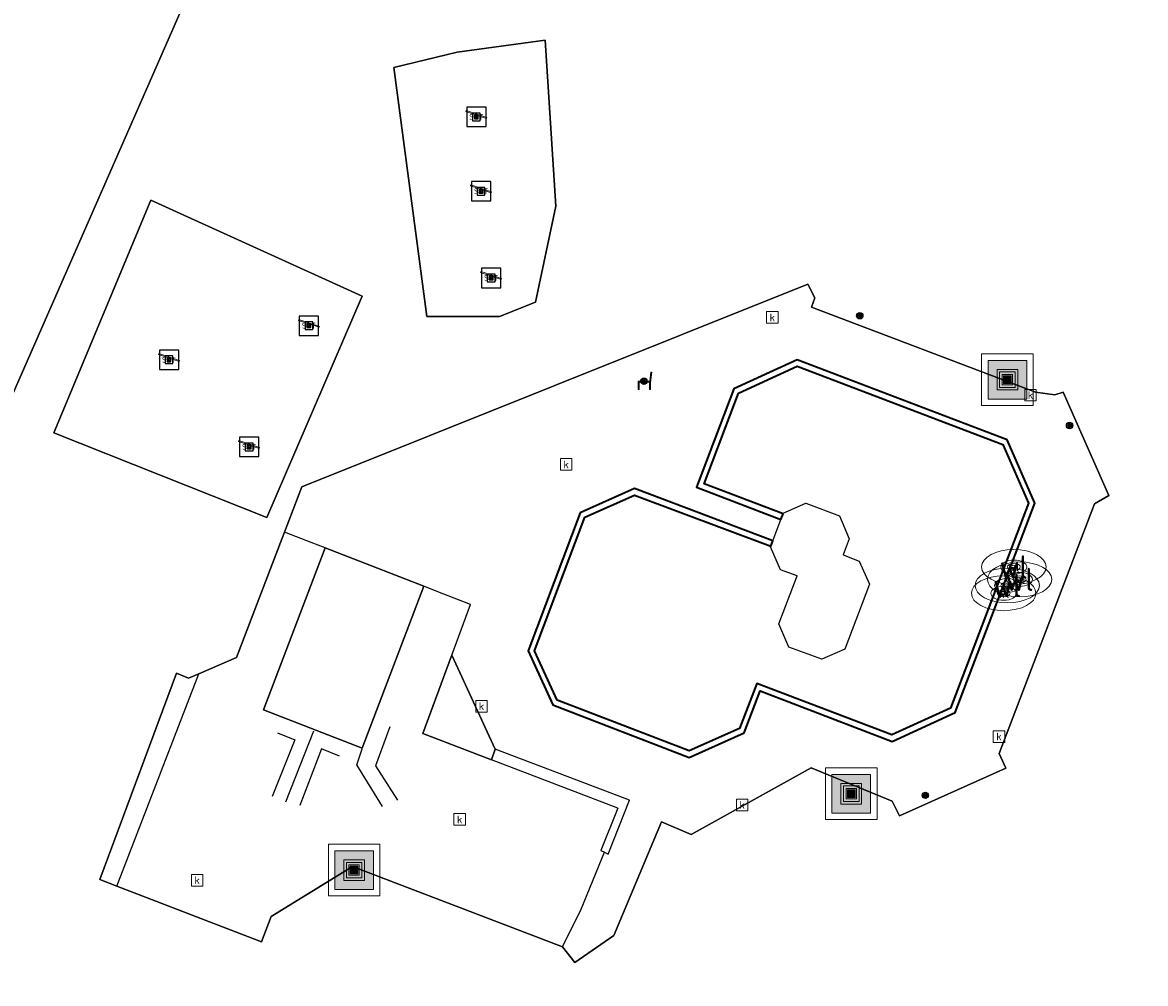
# Model space of a CAD drawing. Header units: metres. Extents: x 197147 to 199131, y 355511 to 356703.
# Tile 180 of 225: x 198433 to 198477, y 356173 to 356211. Entities that reach past the tile are written whole.
import ezdxf
from ezdxf.enums import TextEntityAlignment as Align

# ---------------------------------------------------------------- set-up
doc = ezdxf.new("R2010")
doc.units = ezdxf.units.M
for name, color, linetype, lineweight in [('B-WE-GK-KADEMUUR-G', 252, 'Continuous', 35), ('B-WE-GR-GRAS_KRUIDENRIJK-G', 252, 'Continuous', 18), ('B-WE-GR-GROENVOORZIENING-G', 252, 'Continuous', 18), ('B-WE-GR-HOUTWAL-G', 252, 'Continuous', 13), ('B-WE-KL-WATER_PUT-S', 252, 'Continuous', 25), ('B-WE-KL-WATER_PUT-S @ 0.05', 252, 'Continuous', 25), ('B-WE-KL-WATER_PUT-S @ 0.1', 252, 'Continuous', 25), ('B-WE-KL-WATER_PUT-S @ 0.2', 252, 'Continuous', 25), ('B-WE-KL-WATER_PUT-S @ 0.5 (1)', 252, 'Continuous', 25), ('B-WE-KL-WATER_PUT-S @ 0.5 (2)', 252, 'Continuous', 25), ('B-WE-OG-BEBOUWING_OVERIG-G', 252, 'Continuous', 18), ('B-WE-RI-GWA_KOLK-S', 252, 'Continuous', 25), ('B-WE-VH-ONVERHARD-G', 252, 'Continuous', 18), ('B-WE-VH-VERHARDING_OPEN-G', 252, 'Continuous', 18), ('X-XX-AL-ALGEMEEN-S', 7, 'Continuous', 25), ('X-XX-AL-ALGEMEEN-S @ 0.05', 7, 'Continuous', 25), ('X-XX-AL-ALGEMEEN-S @ 0.1', 7, 'Continuous', 25), ('X-XX-AL-ALGEMEEN-S @ 0.2', 7, 'Continuous', 25), ('X-XX-AL-ALGEMEEN-S @ 0.5 (1)', 7, 'Continuous', 25), ('X-XX-AL-ALGEMEEN-S @ 0.5 (2)', 7, 'Continuous', 25)]:
    doc.layers.add(name, color=color, linetype=linetype, lineweight=lineweight)
for name, color, linetype in [('B-WE-GK-KADEMUUR-GV', 252, 'Continuous'), ('B-WE-GR-GRAS-GV', 252, 'Continuous'), ('B-WE-GR-GROENVOORZIENING-GV', 252, 'Continuous'), ('B-WE-GR-HOUTWAL-GV', 252, 'Continuous'), ('B-WE-IE-MEUBILAIR_WEGMEUBILAIR-S', 252, 'Continuous'), ('B-WE-IE-MEUBILAIR_WEGMEUBILAIR-S @ 0.05', 252, 'Continuous'), ('B-WE-IE-MEUBILAIR_WEGMEUBILAIR-S @ 0.1', 252, 'Continuous'), ('B-WE-IE-MEUBILAIR_WEGMEUBILAIR-S @ 0.2', 252, 'Continuous'), ('B-WE-IE-MEUBILAIR_WEGMEUBILAIR-S @ 0.5 (1)', 252, 'Continuous'), ('B-WE-IE-MEUBILAIR_WEGMEUBILAIR-S @ 0.5 (2)', 252, 'Continuous'), ('B-WE-IE-TERREINAFSCHEIDING_KUNSTMATIG_HEKWERK-G', 252, 'IE-TERREINAFSCHEIDING-KUNSTMATIG'), ('B-WE-OG-BEBOUWING-GV', 252, 'Continuous'), ('B-WE-OG-BEBOUWING_OVERIG-GV', 252, 'Continuous'), ('B-WE-RI-HWA_KOLK-S', 253, 'Continuous'), ('B-WE-VH-ONVERHARD-GV', 253, 'Continuous'), ('B-WE-VH-VERHARDING_OPEN-GV', 253, 'Continuous')]:
    doc.layers.add(name, color=color, linetype=linetype)
doc.styles.add('NLCS-ISO', font='NLCS-ISO.ttf')
doc.styles.add('NLCS-ISO-M-T18', font='NLCS-ISO.ttf', dxfattribs={"height": 1.8})
doc.linetypes.add('IE-TERREINAFSCHEIDING-KUNSTMATIG', pattern='A,4,[82,NLCS.SHX,S=0.75,R=90,X=0,Y=0],4,-2', length=10)

# ---------------------------------------------------------------- blocks, each defined once
blk = doc.blocks.new('BGT-AFVALBAK-SO')
at = {"linetype": 'ByBlock', "lineweight": 18}
h = blk.add_hatch(color=0, dxfattribs=at)
h.dxf.hatch_style = 1
h.paths.add_polyline_path([(-1.5, -1.5), (1.5, -1.5), (1.5, 1.5), (-1.5, 1.5)])
at = {"color": 0, "linetype": 'ByBlock', "lineweight": 18}
for points in [[(-2, -2), (2, -2), (2, 2), (-2, 2)], [(-1.5, -1.5), (1.5, -1.5), (1.5, 1.5), (-1.5, 1.5)]]:
    blk.add_lwpolyline(points, close=True, dxfattribs=at)
blk = doc.blocks.new('BGT-KOLK-SO')
at = {"color": 0, "linetype": 'ByBlock', "lineweight": 18}
blk.add_lwpolyline([(-0.045, -0.045), (0.045, -0.045), (0.045, 0.045), (-0.045, 0.045)], close=True, dxfattribs=at)
at = {"color": 0, "linetype": 'ByBlock', "lineweight": 18, "style": 'NLCS-ISO-M-T18'}
blk.add_text('k', height=0.06, dxfattribs=at).set_placement((0, 0), align=Align.MIDDLE_CENTER)
blk = doc.blocks.new('BGT-ZITBANK-SO')
at = {"color": 0, "linetype": 'ByBlock', "lineweight": 18}
blk.add_lwpolyline([(-0.91, -1.63), (-0.91, -0.2), (1.09, -0.2), (1.09, -1.63), (1.29, -1.63), (1.29, -0.21), (1.54, 1.78), (1.33, 1.78), (1.11, 0), (-1.11, 0), (-1.11, -1.63)], close=True, dxfattribs=at)
blk = doc.blocks.new('BGT-SPEELVOORZIENING-SO')
at = {"color": 0, "linetype": 'ByBlock', "lineweight": 18}
blk.add_lwpolyline([(-2.04, 1.04), (1.96, -0.31), (2.03, -0.12), (-1.97, 1.23)], close=True, dxfattribs=at)
blk.add_circle((0, 0), 0.332, dxfattribs=at)
blk = doc.blocks.new('SIE-WEG_AFVALBAK-SO')
at = {"linetype": 'ByBlock', "lineweight": 18}
h = blk.add_hatch(color=0, dxfattribs=at)
h.dxf.hatch_style = 1
h.paths.add_polyline_path([(-1.5, -1.5), (1.5, -1.5), (1.5, 1.5), (-1.5, 1.5)])
at = {"color": 0, "linetype": 'ByBlock', "lineweight": 18}
for points in [[(-2, -2), (2, -2), (2, 2), (-2, 2)], [(-1.5, -1.5), (1.5, -1.5), (1.5, 1.5), (-1.5, 1.5)]]:
    blk.add_lwpolyline(points, close=True, dxfattribs=at)
blk = doc.blocks.new('*U766')
at = {"layer": 'B-WE-IE-MEUBILAIR_WEGMEUBILAIR-S @ 0.05', "xscale": 0.05, "yscale": 0.05, "zscale": 0.05}
blk.add_blockref('SIE-WEG_AFVALBAK-SO', (198445.99, 356177.861), dxfattribs=at)
at = {"layer": 'B-WE-IE-MEUBILAIR_WEGMEUBILAIR-S @ 0.1', "xscale": 0.1, "yscale": 0.1, "zscale": 0.1}
blk.add_blockref('SIE-WEG_AFVALBAK-SO', (198445.99, 356177.861), dxfattribs=at)
at = {"layer": 'B-WE-IE-MEUBILAIR_WEGMEUBILAIR-S @ 0.2', "xscale": 0.2, "yscale": 0.2, "zscale": 0.2}
blk.add_blockref('SIE-WEG_AFVALBAK-SO', (198445.99, 356177.861), dxfattribs=at)
at = {"layer": 'B-WE-IE-MEUBILAIR_WEGMEUBILAIR-S @ 0.5 (1)', "xscale": 0.5, "yscale": 0.5, "zscale": 0.5}
blk.add_blockref('SIE-WEG_AFVALBAK-SO', (198445.99, 356177.861), dxfattribs=at)
at = {"layer": 'B-WE-IE-MEUBILAIR_WEGMEUBILAIR-S @ 0.5 (2)', "xscale": 0.5, "yscale": 0.5, "zscale": 0.5}
blk.add_blockref('SIE-WEG_AFVALBAK-SO', (198445.99, 356177.861), dxfattribs=at)
blk = doc.blocks.new('*U775')
at = {"layer": 'B-WE-IE-MEUBILAIR_WEGMEUBILAIR-S @ 0.05', "xscale": 0.05, "yscale": 0.05, "zscale": 0.05}
blk.add_blockref('SIE-WEG_AFVALBAK-SO', (198471.324, 356196.874), dxfattribs=at)
at = {"layer": 'B-WE-IE-MEUBILAIR_WEGMEUBILAIR-S @ 0.1', "xscale": 0.1, "yscale": 0.1, "zscale": 0.1}
blk.add_blockref('SIE-WEG_AFVALBAK-SO', (198471.324, 356196.874), dxfattribs=at)
at = {"layer": 'B-WE-IE-MEUBILAIR_WEGMEUBILAIR-S @ 0.2', "xscale": 0.2, "yscale": 0.2, "zscale": 0.2}
blk.add_blockref('SIE-WEG_AFVALBAK-SO', (198471.324, 356196.874), dxfattribs=at)
at = {"layer": 'B-WE-IE-MEUBILAIR_WEGMEUBILAIR-S @ 0.5 (1)', "xscale": 0.5, "yscale": 0.5, "zscale": 0.5}
blk.add_blockref('SIE-WEG_AFVALBAK-SO', (198471.324, 356196.874), dxfattribs=at)
at = {"layer": 'B-WE-IE-MEUBILAIR_WEGMEUBILAIR-S @ 0.5 (2)', "xscale": 0.5, "yscale": 0.5, "zscale": 0.5}
blk.add_blockref('SIE-WEG_AFVALBAK-SO', (198471.324, 356196.874), dxfattribs=at)
blk = doc.blocks.new('*U778')
at = {"layer": 'B-WE-IE-MEUBILAIR_WEGMEUBILAIR-S @ 0.05', "xscale": 0.05, "yscale": 0.05, "zscale": 0.05}
blk.add_blockref('SIE-WEG_AFVALBAK-SO', (198465.27, 356180.822), dxfattribs=at)
at = {"layer": 'B-WE-IE-MEUBILAIR_WEGMEUBILAIR-S @ 0.1', "xscale": 0.1, "yscale": 0.1, "zscale": 0.1}
blk.add_blockref('SIE-WEG_AFVALBAK-SO', (198465.27, 356180.822), dxfattribs=at)
at = {"layer": 'B-WE-IE-MEUBILAIR_WEGMEUBILAIR-S @ 0.2', "xscale": 0.2, "yscale": 0.2, "zscale": 0.2}
blk.add_blockref('SIE-WEG_AFVALBAK-SO', (198465.27, 356180.822), dxfattribs=at)
at = {"layer": 'B-WE-IE-MEUBILAIR_WEGMEUBILAIR-S @ 0.5 (1)', "xscale": 0.5, "yscale": 0.5, "zscale": 0.5}
blk.add_blockref('SIE-WEG_AFVALBAK-SO', (198465.27, 356180.822), dxfattribs=at)
at = {"layer": 'B-WE-IE-MEUBILAIR_WEGMEUBILAIR-S @ 0.5 (2)', "xscale": 0.5, "yscale": 0.5, "zscale": 0.5}
blk.add_blockref('SIE-WEG_AFVALBAK-SO', (198465.27, 356180.822), dxfattribs=at)
blk = doc.blocks.new('SKL-WATERLEIDINGPUT-SO')
at = {"color": 0, "linetype": 'ByBlock', "lineweight": 18}
blk.add_ellipse((0, 0), major_axis=(2.5, 0), ratio=0.54, dxfattribs=at)
at = {"color": 0, "linetype": 'ByBlock', "lineweight": 18, "style": 'NLCS-ISO'}
blk.add_text('wl', height=1.8, dxfattribs=at).set_placement((0, 0), align=Align.MIDDLE_CENTER)
blk = doc.blocks.new('*U1185')
at = {"layer": 'B-WE-KL-WATER_PUT-S @ 0.05', "xscale": 0.05, "yscale": 0.05, "zscale": 0.05}
blk.add_blockref('SKL-WATERLEIDINGPUT-SO', (198471.573, 356189.613), dxfattribs=at)
at = {"layer": 'B-WE-KL-WATER_PUT-S @ 0.1', "xscale": 0.1, "yscale": 0.1, "zscale": 0.1}
blk.add_blockref('SKL-WATERLEIDINGPUT-SO', (198471.573, 356189.613), dxfattribs=at)
at = {"layer": 'B-WE-KL-WATER_PUT-S @ 0.2', "xscale": 0.2, "yscale": 0.2, "zscale": 0.2}
blk.add_blockref('SKL-WATERLEIDINGPUT-SO', (198471.573, 356189.613), dxfattribs=at)
at = {"layer": 'B-WE-KL-WATER_PUT-S @ 0.5 (1)', "xscale": 0.5, "yscale": 0.5, "zscale": 0.5}
blk.add_blockref('SKL-WATERLEIDINGPUT-SO', (198471.573, 356189.613), dxfattribs=at)
at = {"layer": 'B-WE-KL-WATER_PUT-S @ 0.5 (2)', "xscale": 0.5, "yscale": 0.5, "zscale": 0.5}
blk.add_blockref('SKL-WATERLEIDINGPUT-SO', (198471.573, 356189.613), dxfattribs=at)
blk = doc.blocks.new('*U1186')
at = {"layer": 'B-WE-KL-WATER_PUT-S @ 0.05', "xscale": 0.05, "yscale": 0.05, "zscale": 0.05}
blk.add_blockref('SKL-WATERLEIDINGPUT-SO', (198471.181, 356188.594), dxfattribs=at)
at = {"layer": 'B-WE-KL-WATER_PUT-S @ 0.1', "xscale": 0.1, "yscale": 0.1, "zscale": 0.1}
blk.add_blockref('SKL-WATERLEIDINGPUT-SO', (198471.181, 356188.594), dxfattribs=at)
at = {"layer": 'B-WE-KL-WATER_PUT-S @ 0.2', "xscale": 0.2, "yscale": 0.2, "zscale": 0.2}
blk.add_blockref('SKL-WATERLEIDINGPUT-SO', (198471.181, 356188.594), dxfattribs=at)
at = {"layer": 'B-WE-KL-WATER_PUT-S @ 0.5 (1)', "xscale": 0.5, "yscale": 0.5, "zscale": 0.5}
blk.add_blockref('SKL-WATERLEIDINGPUT-SO', (198471.181, 356188.594), dxfattribs=at)
at = {"layer": 'B-WE-KL-WATER_PUT-S @ 0.5 (2)', "xscale": 0.5, "yscale": 0.5, "zscale": 0.5}
blk.add_blockref('SKL-WATERLEIDINGPUT-SO', (198471.181, 356188.594), dxfattribs=at)
blk = doc.blocks.new('*U1190')
at = {"layer": 'B-WE-KL-WATER_PUT-S @ 0.05', "xscale": 0.05, "yscale": 0.05, "zscale": 0.05}
blk.add_blockref('SKL-WATERLEIDINGPUT-SO', (198471.798, 356189.132), dxfattribs=at)
at = {"layer": 'B-WE-KL-WATER_PUT-S @ 0.1', "xscale": 0.1, "yscale": 0.1, "zscale": 0.1}
blk.add_blockref('SKL-WATERLEIDINGPUT-SO', (198471.798, 356189.132), dxfattribs=at)
at = {"layer": 'B-WE-KL-WATER_PUT-S @ 0.2', "xscale": 0.2, "yscale": 0.2, "zscale": 0.2}
blk.add_blockref('SKL-WATERLEIDINGPUT-SO', (198471.798, 356189.132), dxfattribs=at)
at = {"layer": 'B-WE-KL-WATER_PUT-S @ 0.5 (1)', "xscale": 0.5, "yscale": 0.5, "zscale": 0.5}
blk.add_blockref('SKL-WATERLEIDINGPUT-SO', (198471.798, 356189.132), dxfattribs=at)
at = {"layer": 'B-WE-KL-WATER_PUT-S @ 0.5 (2)', "xscale": 0.5, "yscale": 0.5, "zscale": 0.5}
blk.add_blockref('SKL-WATERLEIDINGPUT-SO', (198471.798, 356189.132), dxfattribs=at)
blk = doc.blocks.new('*U1191')
at = {"layer": 'B-WE-KL-WATER_PUT-S @ 0.05', "xscale": 0.05, "yscale": 0.05, "zscale": 0.05}
blk.add_blockref('SKL-WATERLEIDINGPUT-SO', (198471.321, 356188.896), dxfattribs=at)
at = {"layer": 'B-WE-KL-WATER_PUT-S @ 0.1', "xscale": 0.1, "yscale": 0.1, "zscale": 0.1}
blk.add_blockref('SKL-WATERLEIDINGPUT-SO', (198471.321, 356188.896), dxfattribs=at)
at = {"layer": 'B-WE-KL-WATER_PUT-S @ 0.2', "xscale": 0.2, "yscale": 0.2, "zscale": 0.2}
blk.add_blockref('SKL-WATERLEIDINGPUT-SO', (198471.321, 356188.896), dxfattribs=at)
at = {"layer": 'B-WE-KL-WATER_PUT-S @ 0.5 (1)', "xscale": 0.5, "yscale": 0.5, "zscale": 0.5}
blk.add_blockref('SKL-WATERLEIDINGPUT-SO', (198471.321, 356188.896), dxfattribs=at)
at = {"layer": 'B-WE-KL-WATER_PUT-S @ 0.5 (2)', "xscale": 0.5, "yscale": 0.5, "zscale": 0.5}
blk.add_blockref('SKL-WATERLEIDINGPUT-SO', (198471.321, 356188.896), dxfattribs=at)
blk = doc.blocks.new('SIE-WEG_AFVALBAK_TYPE_01')
for radius in [0.25, 0.156]:
    blk.add_circle((0, 0), radius)
blk = doc.blocks.new('*U1338')
at = {"layer": 'X-XX-AL-ALGEMEEN-S @ 0.05', "xscale": 0.05, "yscale": 0.05, "zscale": 0.05}
blk.add_blockref('SIE-WEG_AFVALBAK_TYPE_01', (198473.736, 356195.097), dxfattribs=at)
at = {"layer": 'X-XX-AL-ALGEMEEN-S @ 0.1', "xscale": 0.1, "yscale": 0.1, "zscale": 0.1}
blk.add_blockref('SIE-WEG_AFVALBAK_TYPE_01', (198473.736, 356195.097), dxfattribs=at)
at = {"layer": 'X-XX-AL-ALGEMEEN-S @ 0.2', "xscale": 0.2, "yscale": 0.2, "zscale": 0.2}
blk.add_blockref('SIE-WEG_AFVALBAK_TYPE_01', (198473.736, 356195.097), dxfattribs=at)
at = {"layer": 'X-XX-AL-ALGEMEEN-S @ 0.5 (1)', "xscale": 0.5, "yscale": 0.5, "zscale": 0.5}
blk.add_blockref('SIE-WEG_AFVALBAK_TYPE_01', (198473.736, 356195.097), dxfattribs=at)
at = {"layer": 'X-XX-AL-ALGEMEEN-S @ 0.5 (2)', "xscale": 0.5, "yscale": 0.5, "zscale": 0.5}
blk.add_blockref('SIE-WEG_AFVALBAK_TYPE_01', (198473.736, 356195.097), dxfattribs=at)
blk = doc.blocks.new('*U1344')
at = {"layer": 'X-XX-AL-ALGEMEEN-S @ 0.05', "xscale": 0.05, "yscale": 0.05, "zscale": 0.05}
blk.add_blockref('SIE-WEG_AFVALBAK_TYPE_01', (198457.23, 356196.813), dxfattribs=at)
at = {"layer": 'X-XX-AL-ALGEMEEN-S @ 0.1', "xscale": 0.1, "yscale": 0.1, "zscale": 0.1}
blk.add_blockref('SIE-WEG_AFVALBAK_TYPE_01', (198457.23, 356196.813), dxfattribs=at)
at = {"layer": 'X-XX-AL-ALGEMEEN-S @ 0.2', "xscale": 0.2, "yscale": 0.2, "zscale": 0.2}
blk.add_blockref('SIE-WEG_AFVALBAK_TYPE_01', (198457.23, 356196.813), dxfattribs=at)
at = {"layer": 'X-XX-AL-ALGEMEEN-S @ 0.5 (1)', "xscale": 0.5, "yscale": 0.5, "zscale": 0.5}
blk.add_blockref('SIE-WEG_AFVALBAK_TYPE_01', (198457.23, 356196.813), dxfattribs=at)
at = {"layer": 'X-XX-AL-ALGEMEEN-S @ 0.5 (2)', "xscale": 0.5, "yscale": 0.5, "zscale": 0.5}
blk.add_blockref('SIE-WEG_AFVALBAK_TYPE_01', (198457.23, 356196.813), dxfattribs=at)
blk = doc.blocks.new('SIE-WEG_SPEELTOESTEL-SO')
at = {"flags": 128}
blk.add_lwpolyline([(-0.75, -0.75), (0.75, -0.75), (0.75, 0.75), (-0.75, 0.75)], close=True, dxfattribs=at)
at = {"style": 'NLCS-ISO'}
blk.add_text('SPT', height=0.45, dxfattribs=at).set_placement((0, 0), align=Align.MIDDLE_CENTER)
blk = doc.blocks.new('*U1350')
at = {"layer": 'B-WE-IE-MEUBILAIR_WEGMEUBILAIR-S @ 0.05', "xscale": 0.05, "yscale": 0.05, "zscale": 0.05}
blk.add_blockref('SIE-WEG_SPEELTOESTEL-SO', (198450.915, 356204.179), dxfattribs=at)
at = {"layer": 'B-WE-IE-MEUBILAIR_WEGMEUBILAIR-S @ 0.1', "xscale": 0.1, "yscale": 0.1, "zscale": 0.1}
blk.add_blockref('SIE-WEG_SPEELTOESTEL-SO', (198450.915, 356204.179), dxfattribs=at)
at = {"layer": 'B-WE-IE-MEUBILAIR_WEGMEUBILAIR-S @ 0.2', "xscale": 0.2, "yscale": 0.2, "zscale": 0.2}
blk.add_blockref('SIE-WEG_SPEELTOESTEL-SO', (198450.915, 356204.179), dxfattribs=at)
at = {"layer": 'B-WE-IE-MEUBILAIR_WEGMEUBILAIR-S @ 0.5 (1)', "xscale": 0.5, "yscale": 0.5, "zscale": 0.5}
blk.add_blockref('SIE-WEG_SPEELTOESTEL-SO', (198450.915, 356204.179), dxfattribs=at)
at = {"layer": 'B-WE-IE-MEUBILAIR_WEGMEUBILAIR-S @ 0.5 (2)', "xscale": 0.5, "yscale": 0.5, "zscale": 0.5}
blk.add_blockref('SIE-WEG_SPEELTOESTEL-SO', (198450.915, 356204.179), dxfattribs=at)
blk = doc.blocks.new('*U1351')
at = {"layer": 'B-WE-IE-MEUBILAIR_WEGMEUBILAIR-S @ 0.05', "xscale": 0.05, "yscale": 0.05, "zscale": 0.05}
blk.add_blockref('SIE-WEG_SPEELTOESTEL-SO', (198444.237, 356198.966), dxfattribs=at)
at = {"layer": 'B-WE-IE-MEUBILAIR_WEGMEUBILAIR-S @ 0.1', "xscale": 0.1, "yscale": 0.1, "zscale": 0.1}
blk.add_blockref('SIE-WEG_SPEELTOESTEL-SO', (198444.237, 356198.966), dxfattribs=at)
at = {"layer": 'B-WE-IE-MEUBILAIR_WEGMEUBILAIR-S @ 0.2', "xscale": 0.2, "yscale": 0.2, "zscale": 0.2}
blk.add_blockref('SIE-WEG_SPEELTOESTEL-SO', (198444.237, 356198.966), dxfattribs=at)
at = {"layer": 'B-WE-IE-MEUBILAIR_WEGMEUBILAIR-S @ 0.5 (1)', "xscale": 0.5, "yscale": 0.5, "zscale": 0.5}
blk.add_blockref('SIE-WEG_SPEELTOESTEL-SO', (198444.237, 356198.966), dxfattribs=at)
at = {"layer": 'B-WE-IE-MEUBILAIR_WEGMEUBILAIR-S @ 0.5 (2)', "xscale": 0.5, "yscale": 0.5, "zscale": 0.5}
blk.add_blockref('SIE-WEG_SPEELTOESTEL-SO', (198444.237, 356198.966), dxfattribs=at)
blk = doc.blocks.new('*U1352')
at = {"layer": 'X-XX-AL-ALGEMEEN-S @ 0.05', "xscale": 0.05, "yscale": 0.05, "zscale": 0.05}
blk.add_blockref('SIE-WEG_AFVALBAK_TYPE_01', (198465.599, 356199.353), dxfattribs=at)
at = {"layer": 'X-XX-AL-ALGEMEEN-S @ 0.1', "xscale": 0.1, "yscale": 0.1, "zscale": 0.1}
blk.add_blockref('SIE-WEG_AFVALBAK_TYPE_01', (198465.599, 356199.353), dxfattribs=at)
at = {"layer": 'X-XX-AL-ALGEMEEN-S @ 0.2', "xscale": 0.2, "yscale": 0.2, "zscale": 0.2}
blk.add_blockref('SIE-WEG_AFVALBAK_TYPE_01', (198465.599, 356199.353), dxfattribs=at)
at = {"layer": 'X-XX-AL-ALGEMEEN-S @ 0.5 (1)', "xscale": 0.5, "yscale": 0.5, "zscale": 0.5}
blk.add_blockref('SIE-WEG_AFVALBAK_TYPE_01', (198465.599, 356199.353), dxfattribs=at)
at = {"layer": 'X-XX-AL-ALGEMEEN-S @ 0.5 (2)', "xscale": 0.5, "yscale": 0.5, "zscale": 0.5}
blk.add_blockref('SIE-WEG_AFVALBAK_TYPE_01', (198465.599, 356199.353), dxfattribs=at)
blk = doc.blocks.new('*U1353')
at = {"layer": 'B-WE-IE-MEUBILAIR_WEGMEUBILAIR-S @ 0.05', "xscale": 0.05, "yscale": 0.05, "zscale": 0.05}
blk.add_blockref('SIE-WEG_SPEELTOESTEL-SO', (198441.919, 356194.268), dxfattribs=at)
at = {"layer": 'B-WE-IE-MEUBILAIR_WEGMEUBILAIR-S @ 0.1', "xscale": 0.1, "yscale": 0.1, "zscale": 0.1}
blk.add_blockref('SIE-WEG_SPEELTOESTEL-SO', (198441.919, 356194.268), dxfattribs=at)
at = {"layer": 'B-WE-IE-MEUBILAIR_WEGMEUBILAIR-S @ 0.2', "xscale": 0.2, "yscale": 0.2, "zscale": 0.2}
blk.add_blockref('SIE-WEG_SPEELTOESTEL-SO', (198441.919, 356194.268), dxfattribs=at)
at = {"layer": 'B-WE-IE-MEUBILAIR_WEGMEUBILAIR-S @ 0.5 (1)', "xscale": 0.5, "yscale": 0.5, "zscale": 0.5}
blk.add_blockref('SIE-WEG_SPEELTOESTEL-SO', (198441.919, 356194.268), dxfattribs=at)
at = {"layer": 'B-WE-IE-MEUBILAIR_WEGMEUBILAIR-S @ 0.5 (2)', "xscale": 0.5, "yscale": 0.5, "zscale": 0.5}
blk.add_blockref('SIE-WEG_SPEELTOESTEL-SO', (198441.919, 356194.268), dxfattribs=at)
blk = doc.blocks.new('*U1357')
at = {"layer": 'B-WE-IE-MEUBILAIR_WEGMEUBILAIR-S @ 0.05', "xscale": 0.05, "yscale": 0.05, "zscale": 0.05}
blk.add_blockref('SIE-WEG_SPEELTOESTEL-SO', (198451.305, 356200.816), dxfattribs=at)
at = {"layer": 'B-WE-IE-MEUBILAIR_WEGMEUBILAIR-S @ 0.1', "xscale": 0.1, "yscale": 0.1, "zscale": 0.1}
blk.add_blockref('SIE-WEG_SPEELTOESTEL-SO', (198451.305, 356200.816), dxfattribs=at)
at = {"layer": 'B-WE-IE-MEUBILAIR_WEGMEUBILAIR-S @ 0.2', "xscale": 0.2, "yscale": 0.2, "zscale": 0.2}
blk.add_blockref('SIE-WEG_SPEELTOESTEL-SO', (198451.305, 356200.816), dxfattribs=at)
at = {"layer": 'B-WE-IE-MEUBILAIR_WEGMEUBILAIR-S @ 0.5 (1)', "xscale": 0.5, "yscale": 0.5, "zscale": 0.5}
blk.add_blockref('SIE-WEG_SPEELTOESTEL-SO', (198451.305, 356200.816), dxfattribs=at)
at = {"layer": 'B-WE-IE-MEUBILAIR_WEGMEUBILAIR-S @ 0.5 (2)', "xscale": 0.5, "yscale": 0.5, "zscale": 0.5}
blk.add_blockref('SIE-WEG_SPEELTOESTEL-SO', (198451.305, 356200.816), dxfattribs=at)
blk = doc.blocks.new('*U1360')
at = {"layer": 'X-XX-AL-ALGEMEEN-S @ 0.05', "xscale": 0.05, "yscale": 0.05, "zscale": 0.05}
blk.add_blockref('SIE-WEG_AFVALBAK_TYPE_01', (198468.143, 356180.761), dxfattribs=at)
at = {"layer": 'X-XX-AL-ALGEMEEN-S @ 0.1', "xscale": 0.1, "yscale": 0.1, "zscale": 0.1}
blk.add_blockref('SIE-WEG_AFVALBAK_TYPE_01', (198468.143, 356180.761), dxfattribs=at)
at = {"layer": 'X-XX-AL-ALGEMEEN-S @ 0.2', "xscale": 0.2, "yscale": 0.2, "zscale": 0.2}
blk.add_blockref('SIE-WEG_AFVALBAK_TYPE_01', (198468.143, 356180.761), dxfattribs=at)
at = {"layer": 'X-XX-AL-ALGEMEEN-S @ 0.5 (1)', "xscale": 0.5, "yscale": 0.5, "zscale": 0.5}
blk.add_blockref('SIE-WEG_AFVALBAK_TYPE_01', (198468.143, 356180.761), dxfattribs=at)
at = {"layer": 'X-XX-AL-ALGEMEEN-S @ 0.5 (2)', "xscale": 0.5, "yscale": 0.5, "zscale": 0.5}
blk.add_blockref('SIE-WEG_AFVALBAK_TYPE_01', (198468.143, 356180.761), dxfattribs=at)
blk = doc.blocks.new('*U1363')
at = {"layer": 'B-WE-IE-MEUBILAIR_WEGMEUBILAIR-S @ 0.05', "xscale": 0.05, "yscale": 0.05, "zscale": 0.05}
blk.add_blockref('SIE-WEG_SPEELTOESTEL-SO', (198438.813, 356197.645), dxfattribs=at)
at = {"layer": 'B-WE-IE-MEUBILAIR_WEGMEUBILAIR-S @ 0.1', "xscale": 0.1, "yscale": 0.1, "zscale": 0.1}
blk.add_blockref('SIE-WEG_SPEELTOESTEL-SO', (198438.813, 356197.645), dxfattribs=at)
at = {"layer": 'B-WE-IE-MEUBILAIR_WEGMEUBILAIR-S @ 0.2', "xscale": 0.2, "yscale": 0.2, "zscale": 0.2}
blk.add_blockref('SIE-WEG_SPEELTOESTEL-SO', (198438.813, 356197.645), dxfattribs=at)
at = {"layer": 'B-WE-IE-MEUBILAIR_WEGMEUBILAIR-S @ 0.5 (1)', "xscale": 0.5, "yscale": 0.5, "zscale": 0.5}
blk.add_blockref('SIE-WEG_SPEELTOESTEL-SO', (198438.813, 356197.645), dxfattribs=at)
at = {"layer": 'B-WE-IE-MEUBILAIR_WEGMEUBILAIR-S @ 0.5 (2)', "xscale": 0.5, "yscale": 0.5, "zscale": 0.5}
blk.add_blockref('SIE-WEG_SPEELTOESTEL-SO', (198438.813, 356197.645), dxfattribs=at)
blk = doc.blocks.new('*U1364')
at = {"layer": 'B-WE-IE-MEUBILAIR_WEGMEUBILAIR-S @ 0.05', "xscale": 0.05, "yscale": 0.05, "zscale": 0.05}
blk.add_blockref('SIE-WEG_SPEELTOESTEL-SO', (198450.73, 356207.06), dxfattribs=at)
at = {"layer": 'B-WE-IE-MEUBILAIR_WEGMEUBILAIR-S @ 0.1', "xscale": 0.1, "yscale": 0.1, "zscale": 0.1}
blk.add_blockref('SIE-WEG_SPEELTOESTEL-SO', (198450.73, 356207.06), dxfattribs=at)
at = {"layer": 'B-WE-IE-MEUBILAIR_WEGMEUBILAIR-S @ 0.2', "xscale": 0.2, "yscale": 0.2, "zscale": 0.2}
blk.add_blockref('SIE-WEG_SPEELTOESTEL-SO', (198450.73, 356207.06), dxfattribs=at)
at = {"layer": 'B-WE-IE-MEUBILAIR_WEGMEUBILAIR-S @ 0.5 (1)', "xscale": 0.5, "yscale": 0.5, "zscale": 0.5}
blk.add_blockref('SIE-WEG_SPEELTOESTEL-SO', (198450.73, 356207.06), dxfattribs=at)
at = {"layer": 'B-WE-IE-MEUBILAIR_WEGMEUBILAIR-S @ 0.5 (2)', "xscale": 0.5, "yscale": 0.5, "zscale": 0.5}
blk.add_blockref('SIE-WEG_SPEELTOESTEL-SO', (198450.73, 356207.06), dxfattribs=at)

msp = doc.modelspace()

# ---------------------------------------------------------------- linework, layer by layer
at = {"layer": 'B-WE-GK-KADEMUUR-G', "ltscale": 0.2, "flags": 128}
msp.add_lwpolyline([(198462.625, 356191.668), (198459.562, 356192.838), (198460.897, 356196.349), (198463.176, 356197.392), (198471.146, 356194.355), (198472.145, 356192.086), (198469.121, 356184.135), (198466.847, 356183.102), (198461.607, 356185.102), (198460.933, 356183.356), (198458.978, 356182.48), (198453.862, 356184.444), (198452.984, 356186.368), (198454.941, 356191.546), (198456.864, 356192.401), (198462.149, 356190.416), (198462.23, 356190.631), (198456.857, 356192.649), (198454.76, 356191.717), (198452.735, 356186.36), (198453.692, 356184.263), (198458.985, 356182.231), (198461.113, 356183.185), (198461.739, 356184.805), (198466.855, 356182.853), (198469.302, 356183.965), (198472.394, 356192.092), (198471.318, 356194.536), (198463.168, 356197.641), (198460.716, 356196.519), (198459.265, 356192.705), (198462.543, 356191.453), (198462.625, 356191.668)], close=True, dxfattribs=at)
at = {"layer": 'B-WE-GK-KADEMUUR-GV', "flags": 128}
msp.add_lwpolyline([(198462.625, 356191.668), (198459.562, 356192.838), (198460.897, 356196.349), (198463.176, 356197.392), (198471.146, 356194.355), (198472.145, 356192.086), (198469.121, 356184.135), (198466.847, 356183.102), (198461.607, 356185.102), (198460.933, 356183.356), (198458.978, 356182.48), (198453.862, 356184.444), (198452.984, 356186.368), (198454.941, 356191.546), (198456.864, 356192.401), (198462.149, 356190.416), (198462.23, 356190.631), (198456.857, 356192.649), (198454.76, 356191.717), (198452.735, 356186.36), (198453.692, 356184.263), (198458.985, 356182.231), (198461.113, 356183.185), (198461.739, 356184.805), (198466.855, 356182.853), (198469.302, 356183.965), (198472.394, 356192.092), (198471.318, 356194.536), (198463.168, 356197.641), (198460.716, 356196.519), (198459.265, 356192.705), (198462.543, 356191.453), (198462.625, 356191.668)], dxfattribs=at)
at = {"layer": 'B-WE-GR-GRAS-GV', "flags": 128}
for points in [[(198450.772, 356222.086), (198440.95, 356215.011), (198413.681, 356152.899)], [(198453.403, 356210.034), (198453.807, 356203.602), (198453.019, 356199.879), (198451.631, 356199.324), (198448.815, 356199.322), (198447.536, 356208.981), (198449.982, 356209.574), (198453.403, 356210.034)], [(198434.348, 356194.818), (198438.105, 356203.829), (198446.306, 356200.113), (198442.608, 356191.532), (198434.348, 356194.818)], [(198436.792, 356177.244), (198436.122, 356177.503), (198439.097, 356185.502), (198439.569, 356185.305), (198439.962, 356185.474), (198441.429, 356186.104), (198443.203, 356190.732), (198443.291, 356190.961), (198443.966, 356192.723), (198463.587, 356200.576), (198463.851, 356200.049), (198463.723, 356199.685), (198472.415, 356196.396), (198473.159, 356196.29), (198473.483, 356196.396), (198475.262, 356192.389), (198474.709, 356192.064), (198471.011, 356182.384), (198471.263, 356181.81), (198467.143, 356179.967), (198466.861, 356180.536), (198463.718, 356181.82), (198459.064, 356179.245), (198457.905, 356179.73), (198456.06, 356175.33), (198454.545, 356174.278), (198454.067, 356174.886), (198445.927, 356178.006), (198442.775, 356176.058), (198442.403, 356175.076), (198436.792, 356177.244)]]:
    msp.add_lwpolyline(points, dxfattribs=at)
at = {"layer": 'B-WE-GR-GRAS_KRUIDENRIJK-G', "ltscale": 0.2, "flags": 128}
msp.add_lwpolyline([(198531.834, 356174.437), (198527.687, 356175.95), (198527.461, 356175.331), (198516.072, 356179.628), (198521.08, 356193.099), (198521.728, 356193.674), (198525.21, 356192.304), (198526.263, 356195.047), (198526.309, 356195.029), (198527.602, 356198.436), (198468.704, 356220.754), (198459.016, 356221.659), (198451.193, 356222.39), (198450.772, 356222.086), (198440.95, 356215.011), (198413.681, 356152.899)], dxfattribs=at)
for points in [[(198453.403, 356210.034), (198453.807, 356203.602), (198453.019, 356199.879), (198451.631, 356199.324), (198448.815, 356199.322), (198447.536, 356208.981), (198449.982, 356209.574), (198453.403, 356210.034)], [(198434.348, 356194.818), (198438.105, 356203.829), (198446.306, 356200.113), (198442.608, 356191.532), (198434.348, 356194.818)], [(198443.291, 356190.961), (198443.966, 356192.723), (198463.587, 356200.576), (198463.851, 356200.049), (198463.723, 356199.685), (198472.415, 356196.396), (198473.159, 356196.29), (198473.483, 356196.396), (198475.262, 356192.389), (198474.709, 356192.064), (198471.011, 356182.384), (198471.263, 356181.81), (198467.143, 356179.967), (198466.861, 356180.536), (198463.718, 356181.82), (198459.064, 356179.245), (198457.905, 356179.73), (198456.06, 356175.33), (198454.545, 356174.278), (198454.067, 356174.886), (198445.927, 356178.006), (198442.775, 356176.058), (198442.403, 356175.076), (198436.792, 356177.244), (198436.122, 356177.503), (198439.097, 356185.502), (198439.569, 356185.305), (198439.962, 356185.474), (198441.429, 356186.104), (198443.203, 356190.732), (198443.291, 356190.961)]]:
    msp.add_lwpolyline(points, close=True, dxfattribs=at)
at = {"layer": 'B-WE-GR-GROENVOORZIENING-G', "ltscale": 0.2, "flags": 128}
msp.add_lwpolyline([(198449.771, 356186.169), (198448.653, 356183.162), (198451.315, 356182.132), (198451.462, 356182.55), (198449.778, 356186.188), (198449.771, 356186.169)], close=True, dxfattribs=at)
at = {"layer": 'B-WE-GR-GROENVOORZIENING-GV', "flags": 128}
msp.add_lwpolyline([(198449.771, 356186.169), (198448.653, 356183.162), (198451.315, 356182.132), (198451.462, 356182.55), (198449.778, 356186.188), (198449.771, 356186.169)], dxfattribs=at)
at = {"layer": 'B-WE-GR-HOUTWAL-G', "ltscale": 0.2, "flags": 128}
msp.add_lwpolyline([(198413.681, 356152.899), (198440.95, 356215.011), (198450.772, 356222.086), (198451.503, 356227.175), (198451.383, 356228.442), (198450.907, 356229.676), (198450.109, 356230.731), (198449.096, 356231.501), (198447.915, 356231.975), (198446.6, 356232.117), (198445.297, 356231.892), (198444.148, 356231.345), (198441.878, 356229.867), (198441.878, 356229.867), (198431.16, 356222.635), (198426.618, 356213.317), (198422.385, 356204.85), (198407.666, 356165.223)], dxfattribs=at)
at = {"layer": 'B-WE-GR-HOUTWAL-GV', "flags": 128}
msp.add_lwpolyline([(198388.92, 356118.074), (198389.688, 356117.816), (198390.497, 356117.68), (198391.317, 356117.674), (198392.118, 356117.797), (198392.872, 356118.035), (198393.556, 356118.372), (198394.381, 356119.469), (198395.409, 356120.835), (198408.939, 356144.242), (198412.857, 356151.021), (198413.681, 356152.899), (198440.95, 356215.011), (198450.772, 356222.086)], dxfattribs=at)
at = {"layer": 'B-WE-IE-TERREINAFSCHEIDING_KUNSTMATIG_HEKWERK-G', "ltscale": 0.2, "flags": 128}
for points in [[(198447.371, 356183.41), (198446.818, 356181.909), (198447.67, 356180.577)], [(198443.023, 356183.183), (198443.695, 356182.912), (198442.807, 356180.718)], [(198443.023, 356183.183), (198443.695, 356182.912), (198442.807, 356180.718)], [(198443.341, 356180.502), (198444.433, 356183.262)], [(198445.419, 356182.273), (198444.726, 356182.56), (198443.886, 356180.366)], [(198447.087, 356180.33), (198446.095, 356181.944), (198446.305, 356182.566)]]:
    msp.add_lwpolyline(points, dxfattribs=at)
at = {"layer": 'B-WE-OG-BEBOUWING-GV', "flags": 128}
msp.add_lwpolyline([(198448.688, 356188.865), (198444.872, 356190.358), (198442.471, 356184.072), (198446.298, 356182.583), (198448.688, 356188.865)], dxfattribs=at)
at = {"layer": 'B-WE-OG-BEBOUWING-GV', "ltscale": 0.2, "flags": 128}
msp.add_lwpolyline([(198448.688, 356188.865), (198444.872, 356190.358), (198442.471, 356184.072), (198446.298, 356182.583), (198448.688, 356188.865)], close=True, dxfattribs=at)
at = {"layer": 'B-WE-OG-BEBOUWING_OVERIG-G', "ltscale": 0.2, "flags": 128}
msp.add_lwpolyline([(198462.149, 356190.416), (198456.864, 356192.401), (198454.941, 356191.546), (198452.984, 356186.368), (198453.862, 356184.444), (198458.978, 356182.48), (198460.933, 356183.356), (198461.607, 356185.102), (198466.847, 356183.102), (198469.121, 356184.135), (198472.145, 356192.086), (198471.146, 356194.355), (198463.176, 356197.392), (198460.897, 356196.349), (198459.562, 356192.838), (198462.625, 356191.668), (198462.635, 356191.694), (198463.51, 356192.092), (198464.813, 356191.599), (198465.186, 356190.706), (198464.952, 356190.08), (198465.58, 356189.834), (198465.977, 356188.95), (198465.024, 356186.425), (198464.13, 356186.034), (198462.851, 356186.502), (198462.463, 356187.413), (198463.168, 356189.265), (198462.522, 356189.506), (198462.141, 356190.396), (198462.149, 356190.416)], close=True, dxfattribs=at)
at = {"layer": 'B-WE-OG-BEBOUWING_OVERIG-GV', "flags": 128}
msp.add_lwpolyline([(198462.149, 356190.416), (198456.864, 356192.401), (198454.941, 356191.546), (198452.984, 356186.368), (198453.862, 356184.444), (198458.978, 356182.48), (198460.933, 356183.356), (198461.607, 356185.102), (198466.847, 356183.102), (198469.121, 356184.135), (198472.145, 356192.086), (198471.146, 356194.355), (198463.176, 356197.392), (198460.897, 356196.349), (198459.562, 356192.838), (198462.625, 356191.668), (198462.635, 356191.694), (198463.51, 356192.092), (198464.813, 356191.599), (198465.186, 356190.706), (198464.952, 356190.08), (198465.58, 356189.834), (198465.977, 356188.95), (198465.024, 356186.425), (198464.13, 356186.034), (198462.851, 356186.502), (198462.463, 356187.413), (198463.168, 356189.265), (198462.522, 356189.506), (198462.141, 356190.396), (198462.149, 356190.416)], dxfattribs=at)
at = {"layer": 'B-WE-VH-ONVERHARD-G', "ltscale": 0.2, "flags": 128}
for points in [[(198453.403, 356210.034), (198449.982, 356209.574), (198447.536, 356208.981), (198448.815, 356199.322), (198451.631, 356199.324), (198453.019, 356199.879), (198453.807, 356203.602), (198453.403, 356210.034)], [(198434.348, 356194.818), (198442.608, 356191.532), (198446.306, 356200.113), (198438.105, 356203.829), (198434.348, 356194.818)]]:
    msp.add_lwpolyline(points, close=True, dxfattribs=at)
at = {"layer": 'B-WE-VH-ONVERHARD-GV', "flags": 128}
for points in [[(198453.403, 356210.034), (198449.982, 356209.574), (198447.536, 356208.981), (198448.815, 356199.322), (198451.631, 356199.324), (198453.019, 356199.879), (198453.807, 356203.602), (198453.403, 356210.034)], [(198434.348, 356194.818), (198442.608, 356191.532), (198446.306, 356200.113), (198438.105, 356203.829), (198434.348, 356194.818)]]:
    msp.add_lwpolyline(points, dxfattribs=at)
at = {"layer": 'B-WE-VH-VERHARDING_OPEN-G', "ltscale": 0.2, "flags": 128}
for points in [[(198448.688, 356188.865), (198449.237, 356188.65), (198450.508, 356188.152), (198449.778, 356186.188), (198451.462, 356182.55), (198456.669, 356180.571), (198455.842, 356178.48), (198455.698, 356178.559), (198454.789, 356176.346), (198454.067, 356174.886), (198454.545, 356174.278), (198456.06, 356175.33), (198457.905, 356179.73), (198459.064, 356179.245), (198463.718, 356181.82), (198466.861, 356180.536), (198467.143, 356179.967), (198471.263, 356181.81), (198471.011, 356182.384), (198474.709, 356192.064), (198475.262, 356192.389), (198473.483, 356196.396), (198473.159, 356196.29), (198472.415, 356196.396), (198463.723, 356199.685), (198463.851, 356200.049), (198463.587, 356200.576), (198443.966, 356192.723), (198443.291, 356190.961), (198443.358, 356190.935), (198444.33, 356190.564), (198444.872, 356190.358), (198448.688, 356188.865)], [(198462.543, 356191.453), (198459.265, 356192.705), (198460.716, 356196.519), (198463.168, 356197.641), (198471.318, 356194.536), (198472.394, 356192.092), (198469.302, 356183.965), (198466.855, 356182.853), (198461.739, 356184.805), (198461.113, 356183.185), (198458.985, 356182.231), (198453.692, 356184.263), (198452.735, 356186.36), (198454.76, 356191.717), (198456.857, 356192.649), (198462.23, 356190.631), (198462.543, 356191.453)], [(198462.149, 356190.416), (198462.141, 356190.396), (198462.522, 356189.506), (198463.168, 356189.265), (198462.463, 356187.413), (198462.851, 356186.502), (198464.13, 356186.034), (198465.024, 356186.425), (198465.977, 356188.95), (198465.58, 356189.834), (198464.952, 356190.08), (198465.186, 356190.706), (198464.813, 356191.599), (198463.51, 356192.092), (198462.635, 356191.694), (198462.625, 356191.668), (198462.543, 356191.453), (198462.23, 356190.631), (198462.149, 356190.416)], [(198443.203, 356190.732), (198441.429, 356186.104), (198439.962, 356185.474), (198436.792, 356177.244), (198442.403, 356175.076), (198442.775, 356176.058), (198445.927, 356178.006), (198454.067, 356174.886), (198454.789, 356176.346), (198455.698, 356178.559), (198455.553, 356178.624), (198456.213, 356180.265), (198451.315, 356182.132), (198448.653, 356183.162), (198449.771, 356186.169), (198449.778, 356186.188), (198450.508, 356188.152), (198449.237, 356188.65), (198448.688, 356188.865), (198446.298, 356182.583), (198442.471, 356184.072), (198444.872, 356190.358), (198444.33, 356190.564), (198443.358, 356190.935), (198443.291, 356190.961), (198443.203, 356190.732)], [(198439.962, 356185.474), (198439.569, 356185.305), (198439.097, 356185.502), (198436.122, 356177.503), (198436.792, 356177.244), (198439.962, 356185.474)], [(198451.315, 356182.132), (198456.213, 356180.265), (198455.553, 356178.624), (198455.698, 356178.559), (198455.842, 356178.48), (198456.669, 356180.571), (198451.462, 356182.55), (198451.315, 356182.132)]]:
    msp.add_lwpolyline(points, close=True, dxfattribs=at)
at = {"layer": 'B-WE-VH-VERHARDING_OPEN-GV', "flags": 128}
for points in [[(198454.067, 356174.886), (198454.545, 356174.278), (198456.06, 356175.33), (198457.905, 356179.73), (198459.064, 356179.245), (198463.718, 356181.82), (198466.861, 356180.536), (198467.143, 356179.967), (198471.263, 356181.81), (198471.011, 356182.384), (198474.709, 356192.064), (198475.262, 356192.389), (198473.483, 356196.396), (198473.159, 356196.29), (198472.415, 356196.396), (198463.723, 356199.685), (198463.851, 356200.049), (198463.587, 356200.576), (198443.966, 356192.723), (198443.291, 356190.961)], [(198462.543, 356191.453), (198459.265, 356192.705), (198460.716, 356196.519), (198463.168, 356197.641), (198471.318, 356194.536), (198472.394, 356192.092), (198469.302, 356183.965), (198466.855, 356182.853), (198461.739, 356184.805), (198461.113, 356183.185), (198458.985, 356182.231), (198453.692, 356184.263), (198452.735, 356186.36), (198454.76, 356191.717), (198456.857, 356192.649), (198462.23, 356190.631), (198462.543, 356191.453)], [(198456.213, 356180.265), (198451.315, 356182.132), (198448.653, 356183.162), (198449.771, 356186.169), (198449.778, 356186.188), (198450.508, 356188.152), (198449.237, 356188.65), (198448.688, 356188.865), (198446.298, 356182.583), (198442.471, 356184.072), (198444.872, 356190.358), (198444.33, 356190.564), (198443.358, 356190.935), (198443.291, 356190.961), (198443.203, 356190.732), (198441.429, 356186.104), (198439.962, 356185.474)], [(198444.872, 356190.358), (198448.688, 356188.865)], [(198449.778, 356186.188), (198451.462, 356182.55)], [(198439.962, 356185.474), (198439.569, 356185.305), (198439.097, 356185.502), (198436.122, 356177.503), (198436.792, 356177.244), (198439.962, 356185.474)], [(198456.213, 356180.265), (198455.553, 356178.624), (198455.698, 356178.559), (198455.842, 356178.48), (198456.669, 356180.571), (198451.462, 356182.55), (198451.315, 356182.132)], [(198436.792, 356177.244), (198442.403, 356175.076), (198442.775, 356176.058), (198445.927, 356178.006), (198454.067, 356174.886), (198454.789, 356176.346), (198455.698, 356178.559)]]:
    msp.add_lwpolyline(points, dxfattribs=at)

# ---------------------------------------------------------------- block references
at = {"layer": 'B-WE-IE-MEUBILAIR_WEGMEUBILAIR-S'}
for name in ['*U1364', '*U1350', '*U1357', '*U1351', '*U1363', '*U775', '*U1353', '*U778', '*U766']:
    msp.add_blockref(name, (0, 0), dxfattribs=at)
at = {"layer": 'B-WE-IE-MEUBILAIR_WEGMEUBILAIR-S', "xscale": 0.2, "yscale": 0.2, "zscale": 0.2}
for name, p in [('BGT-SPEELVOORZIENING-SO', (198450.73, 356207.06)), ('BGT-SPEELVOORZIENING-SO', (198450.915, 356204.179)), ('BGT-SPEELVOORZIENING-SO', (198451.305, 356200.816)), ('BGT-SPEELVOORZIENING-SO', (198444.237, 356198.966)), ('BGT-SPEELVOORZIENING-SO', (198438.813, 356197.645)), ('BGT-ZITBANK-SO', (198457.23, 356196.813)), ('BGT-SPEELVOORZIENING-SO', (198441.919, 356194.268)), ('BGT-AFVALBAK-SO', (198445.99, 356177.861))]:
    msp.add_blockref(name, p, dxfattribs=at)
at = {"layer": 'B-WE-KL-WATER_PUT-S'}
for name in ['*U1185', '*U1191', '*U1190', '*U1186']:
    msp.add_blockref(name, (0, 0), dxfattribs=at)
at = {"layer": 'B-WE-RI-GWA_KOLK-S', "xscale": 5, "yscale": 5, "zscale": 5}
for p in [(198462.209, 356199.286), (198472.221, 356196.274), (198454.213, 356193.587), (198450.929, 356184.215), (198470.997, 356183.039), (198461.039, 356180.388), (198450.084, 356179.825), (198439.904, 356177.468)]:
    msp.add_blockref('BGT-KOLK-SO', p, dxfattribs=at)
at = {"layer": 'B-WE-RI-HWA_KOLK-S', "xscale": 5, "yscale": 5, "zscale": 5}
for p in [(198454.213, 356193.587), (198450.929, 356184.215), (198450.084, 356179.825), (198439.904, 356177.468)]:
    msp.add_blockref('BGT-KOLK-SO', p, dxfattribs=at)
at = {"layer": 'X-XX-AL-ALGEMEEN-S'}
for name in ['*U1352', '*U1344', '*U1338', '*U1360']:
    msp.add_blockref(name, (0, 0), dxfattribs=at)

doc.saveas('drawing.dxf')
